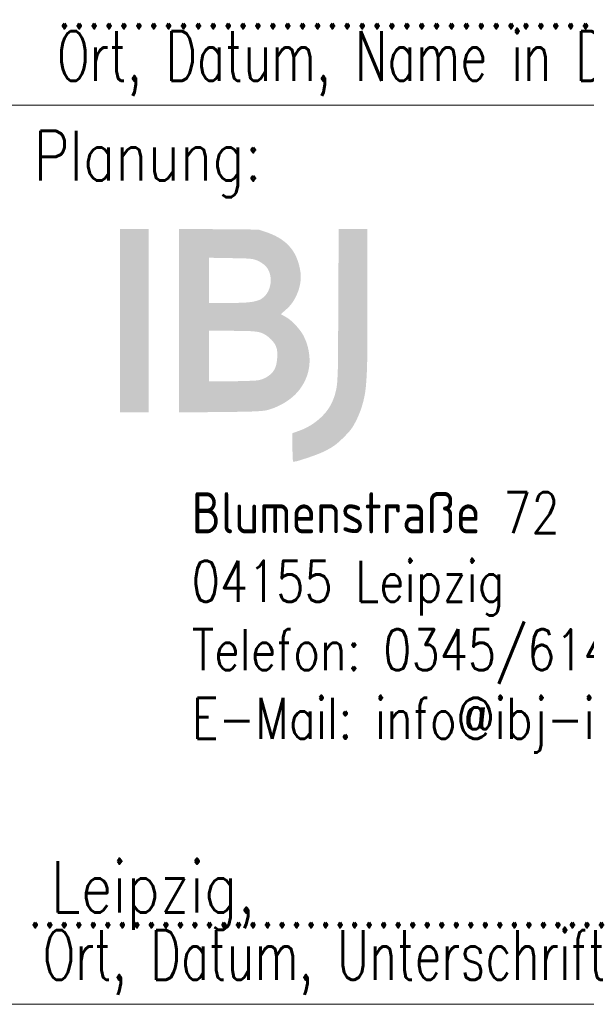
# Model space of a CAD drawing. Header units: metres. Extents: x -11 to 3521716, y 0 to 5943484.
# Tile 11 of 28: x 122.32 to 123.43, y 23.58 to 25.49. Entities that reach past the tile are written whole.
import ezdxf

# ---------------------------------------------------------------- set-up
doc = ezdxf.new("R2010")
doc.units = ezdxf.units.M
for name, color, linetype in [('IBJ_Sonstiges', 10, 'Continuous'), ('Stempel', 7, 'Continuous'), ('T__TEXT', 2, 'Continuous')]:
    doc.layers.add(name, color=color, linetype=linetype)
doc.styles.add('SIMPLEX8', font='simplexd.shx', dxfattribs={"width": 0.8})

# ---------------------------------------------------------------- blocks, each defined once
blk = doc.blocks.new('IBJ Logo mbh')
at = {"layer": 'IBJ_Sonstiges', "true_color": 0x25539a}
h = blk.add_hatch(color=154, dxfattribs=at)
edge = h.paths.add_edge_path()
edge.add_arc((-61.5029617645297, 0.6991835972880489), 62.35402002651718, 359.5314978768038, 359.73432488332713, ccw=False)
edge.add_arc((-0.3031039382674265, 0.1987471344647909), 1.152116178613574, 355.9709617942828, 359.5314934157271, ccw=False)
edge.add_arc((0.6205728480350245, 0.1336868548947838), 0.2261509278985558, 345.02069992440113, 355.9709795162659, ccw=False)
edge.add_arc((0.6182515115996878, 0.1343077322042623), 0.2285538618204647, 334.15690976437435, 345.0207542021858, ccw=False)
edge.add_arc((0.6738900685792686, 0.1073592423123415), 0.1667325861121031, 320.79217713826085, 334.15694663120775, ccw=False)
edge.add_arc((0.6230345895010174, 0.1488476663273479), 0.232364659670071, 310.3710475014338, 320.7921496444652, ccw=False)
edge.add_arc((0.6127284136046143, 0.1609697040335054), 0.24827569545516, 300.2786347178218, 310.37105995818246, ccw=False)
edge.add_arc((0.6198965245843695, 0.1486927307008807), 0.2340593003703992, 289.7298805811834, 300.2785994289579, ccw=False)
edge.add_line((0.6989117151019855, -0.07162602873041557), (0.6719304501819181, -0.08130256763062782))
edge.add_line((0.6719304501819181, -0.08130256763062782), (0.6719304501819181, -0.1366390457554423))
edge.add_arc((1.672461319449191, -0.1366383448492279), 1.000530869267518, 180.0000401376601, 181.2151576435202)
edge.add_arc((1.17832119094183, -0.1471195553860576), 0.5062795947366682, 181.2151953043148, 183.2381421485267)
edge.add_arc((1.888769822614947, -0.1069259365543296), 1.217864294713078, 183.2380917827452, 183.9485571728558)
edge.add_arc((0.6750563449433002, -0.1907020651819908), 0.00126294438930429, 183.9484109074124, 270.1926408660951)
edge.add_arc((0.6748577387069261, -0.131636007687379), 0.06032933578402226, 270.1926527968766, 286.6152505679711)
edge.add_arc((0.3302178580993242, 1.023316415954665), 1.265605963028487, 286.6152004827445, 288.4135634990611)
edge.add_arc((0.4181852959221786, 0.7590856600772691), 0.9871168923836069, 288.4135587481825, 290.7999563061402)
edge.add_arc((0.6530424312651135, 0.140818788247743), 0.3257457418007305, 290.7999362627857, 296.2539230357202)
edge.add_arc((0.6141972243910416, 0.2195767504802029), 0.4135624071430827, 296.2538452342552, 299.6512360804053)
edge.add_arc((0.7267558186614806, 0.0218502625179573), 0.1860427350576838, 299.6511499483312, 305.8243081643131)
edge.add_arc((0.7199493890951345, 0.03127926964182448), 0.1976717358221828, 305.8242922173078, 311.7746112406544)
edge.add_arc((0.5091024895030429, 0.2673092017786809), 0.514162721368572, 311.7746036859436, 314.6891974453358)
edge.add_arc((0.4763534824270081, 0.3004158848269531), 0.5607304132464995, 314.6891659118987, 317.4380855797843)
edge.add_arc((0.7664267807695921, 0.03403546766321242), 0.166901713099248, 317.4380819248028, 324.2162583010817)
edge.add_arc((0.7757802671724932, 0.02729330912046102), 0.1553715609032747, 324.2163316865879, 331.3052249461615)
edge.add_arc((0.527665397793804, 0.1631019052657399), 0.4382230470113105, 331.3053304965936, 334.5757807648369)
edge.add_arc((0.5932736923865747, 0.1319146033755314), 0.3655794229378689, 334.5758091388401, 344.9726679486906)
edge.add_arc((0.5761857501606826, 0.1365022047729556), 0.3832724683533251, 344.9726443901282, 355.0074267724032)
edge.add_arc((-0.3496250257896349, 0.2173803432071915), 1.312609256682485, 355.0073783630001, 359.4857339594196)
edge.add_arc((-25.80892572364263, 0.445906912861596), 26.7729355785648, 359.4857189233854, 359.9857956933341)
edge.add_line((0.9640090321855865, 0.43926958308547), (0.9640769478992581, 0.7136786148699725))
edge.add_line((0.9640769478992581, 0.7136786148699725), (0.9079363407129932, 0.7136786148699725))
edge.add_line((0.9079363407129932, 0.7136786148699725), (0.8517957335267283, 0.7136786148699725))
edge.add_line((0.8517957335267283, 0.7136786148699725), (0.8503879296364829, 0.4100549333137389))
edge = h.paths.add_edge_path()
edge.add_line((0.2295371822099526, 0.3567719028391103), (0.2295371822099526, -0.0006005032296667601))
edge.add_line((0.2295371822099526, -0.0006005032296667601), (0.3912611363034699, 0.001028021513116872))
edge.add_arc((0.232906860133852, 15.72815104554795), 15.7279202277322, 270.5768839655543, 270.9000319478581)
edge.add_arc((0.4556868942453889, 1.547245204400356), 1.545264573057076, 270.9000076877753, 272.6747662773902)
edge.add_arc((0.5023989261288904, 0.547346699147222), 0.5442755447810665, 272.6748343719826, 275.8650864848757)
edge.add_arc((0.5460220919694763, 0.1226812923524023), 0.1173754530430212, 275.8651911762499, 285.8228856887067)
edge.add_arc((0.5084477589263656, 0.255264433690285), 0.2551800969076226, 285.8228599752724, 307.6052887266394)
edge.add_arc((0.5458264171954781, 0.2067368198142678), 0.1939257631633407, 307.6052353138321, 334.3625080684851)
edge.add_arc((0.5566143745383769, 0.2015595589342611), 0.1819598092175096, 334.3624670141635, 362.1448896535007)
edge.add_arc((0.5258523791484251, 0.2004074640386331), 0.2127433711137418, 2.144881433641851, 26.85613917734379)
edge.add_arc((0.5917815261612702, 0.2337918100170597), 0.1388436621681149, 26.85613331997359, 36.7506918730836)
edge.add_arc((0.4925993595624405, 0.159727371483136), 0.2626283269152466, 36.75064579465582, 42.89128348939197)
edge.add_arc((0.4962216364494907, 0.1630922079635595), 0.2576843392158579, 42.89131022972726, 49.06034613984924)
edge.add_arc((0.589101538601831, 0.270165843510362), 0.1159400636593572, 49.06035461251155, 60.26832041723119)
edge.add_line((0.6466007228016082, 0.3708432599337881), (0.6267224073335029, 0.3821962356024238))
edge.add_line((0.6267224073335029, 0.3821962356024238), (0.6490914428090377, 0.4019180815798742))
edge.add_arc((0.5548948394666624, 0.5087583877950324), 0.1424354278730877, 311.4012681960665, 326.7368164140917)
edge.add_arc((0.5161173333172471, 0.5341946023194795), 0.1888110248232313, 326.7368652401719, 339.1514753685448)
edge.add_arc((0.5168739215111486, 0.5339062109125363), 0.1880013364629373, 339.1515485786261, 351.5917518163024)
edge.add_arc((0.5650225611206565, 0.5267892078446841), 0.1393295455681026, 351.5917306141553, 367.1645471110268)
edge.add_arc((0.4805026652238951, 0.5161650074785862), 0.2245145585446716, 7.164542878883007, 21.34614230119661)
edge.add_arc((0.5414583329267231, 0.5399872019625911), 0.1590692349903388, 21.3461412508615, 39.70695435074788)
edge.add_arc((0.5382960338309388, 0.5373612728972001), 0.1631796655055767, 39.70692445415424, 57.79969159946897)
edge.add_arc((0.4943378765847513, 0.4675574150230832), 0.2456714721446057, 57.79973162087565, 71.11539350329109)
edge.add_line((0.5738526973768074, 0.7000049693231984), (0.5404645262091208, 0.7114262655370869))
edge.add_line((0.5404645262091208, 0.7114262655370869), (0.3850008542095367, 0.7127852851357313))
edge.add_line((0.3850008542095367, 0.7127852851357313), (0.2295371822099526, 0.7141443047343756))
edge.add_line((0.2295371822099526, 0.7141443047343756), (0.2295371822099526, 0.3567719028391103))
edge = h.paths.add_edge_path(flags=16)
edge.add_arc((0.5233097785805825, 0.2330604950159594), 0.0809462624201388, 58.33262867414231, 73.46031193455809, ccw=False)
edge.add_arc((0.5005755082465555, 0.1962035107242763), 0.1242508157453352, 47.35951527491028, 58.33266078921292, ccw=False)
edge.add_arc((0.5037769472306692, 0.1996800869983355), 0.1195247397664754, 36.21009025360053, 47.359524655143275, ccw=False)
edge.add_arc((0.5491583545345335, 0.2329065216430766), 0.06328002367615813, 18.264468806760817, 36.21009698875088, ccw=False)
edge.add_arc((0.5432019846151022, 0.2309408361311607), 0.0695523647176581, 3.090159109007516, 18.264391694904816, ccw=False)
edge.add_arc((0.4265103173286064, 0.2246413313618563), 0.1864139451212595, -4.179669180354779, 3.0901011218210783, ccw=False)
edge.add_arc((0.4253088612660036, 0.2247291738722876), 0.1876186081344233, 348.55146362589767, 355.8203181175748, ccw=False)
edge.add_arc((0.5347916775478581, 0.2025570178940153), 0.0759132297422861, 334.26303131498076, 348.551475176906, ccw=False)
edge.add_arc((0.5468969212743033, 0.1967215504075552), 0.06247486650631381, 318.02352183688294, 334.2630184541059, ccw=False)
edge.add_arc((0.5252284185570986, 0.2162158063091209), 0.09162190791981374, 305.8349446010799, 318.0235450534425, ccw=False)
edge.add_arc((0.520400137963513, 0.2229017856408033), 0.09986900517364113, 294.1503224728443, 305.83494395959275, ccw=False)
edge.add_arc((0.522026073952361, 0.2192755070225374), 0.09589489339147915, 282.10433318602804, 294.1503227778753, ccw=False)
edge.add_arc((0.5241412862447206, 0.209412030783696), 0.08580716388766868, 273.4772194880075, 282.1044076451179, ccw=False)
edge.add_arc((0.4428512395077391, 1.547238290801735), 1.426100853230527, 272.36564906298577, 273.4771784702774, ccw=False)
edge.add_arc((0.4415709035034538, 1.57821938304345), 1.457108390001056, 271.0724001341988, 272.36566674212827, ccw=False)
edge.add_arc((0.4338327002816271, 1.991623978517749), 1.870585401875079, 270.0000491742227, 271.07238915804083, ccw=False)
edge.add_line((0.4338343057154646, 0.1210385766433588), (0.3463957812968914, 0.1210385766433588))
edge.add_line((0.3463957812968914, 0.1210385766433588), (0.3463957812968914, 0.2191163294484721))
edge.add_line((0.3463957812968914, 0.2191163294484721), (0.3463957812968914, 0.317194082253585))
edge.add_line((0.3463957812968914, 0.317194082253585), (0.4353689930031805, 0.317194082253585))
edge.add_arc((0.4353659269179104, -3.027250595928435), 3.344444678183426, 89.22508230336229, 89.99994747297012, ccw=False)
edge.add_arc((0.4717455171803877, -0.3375138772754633), 0.6544619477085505, 86.62938172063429, 89.22499873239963, ccw=False)
edge.add_arc((0.4920945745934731, 0.008000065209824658), 0.3083492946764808, 82.73126916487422, 86.62929807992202, ccw=False)
edge.add_arc((0.5189114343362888, 0.2182496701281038), 0.09639637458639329, 73.46030264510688, 82.73120001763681, ccw=False)
edge = h.paths.add_edge_path(flags=16)
edge.add_arc((0.4967260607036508, 0.5020046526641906), 0.0968625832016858, 58.17683808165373, 63.82918092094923, ccw=False)
edge.add_arc((0.4739603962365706, 0.4653205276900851), 0.1400366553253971, 53.88886136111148, 58.17683545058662, ccw=False)
edge.add_arc((0.4800067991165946, 0.4736085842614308), 0.1297774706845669, 49.52534787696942, 53.88892545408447, ccw=False)
edge.add_arc((0.5343298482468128, 0.5372697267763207), 0.04608915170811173, 40.07871867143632, 49.52533532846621, ccw=False)
edge.add_arc((0.5143308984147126, 0.5204416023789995), 0.07222617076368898, 13.619764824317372, 40.07880147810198, ccw=False)
edge.add_arc((0.4888836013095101, 0.5142759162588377), 0.09840976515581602, -7.364962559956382, 13.619789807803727, ccw=False)
edge.add_arc((0.4898136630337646, 0.51415578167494), 0.0974719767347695, 331.54138166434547, 352.6349901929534, ccw=False)
edge.add_arc((0.5142380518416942, 0.5009171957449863), 0.06969049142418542, 304.41933592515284, 331.54142265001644, ccw=False)
edge.add_arc((0.5165827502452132, 0.4974952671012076), 0.06554233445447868, 286.7562131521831, 304.4193659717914, ccw=False)
edge.add_arc((0.4898928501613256, 0.5861409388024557), 0.1581188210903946, 277.6079934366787, 286.7562469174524, ccw=False)
edge.add_arc((0.4650424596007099, 0.7721868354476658), 0.3458170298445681, 271.72595008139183, 277.60801803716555, ccw=False)
edge.add_arc((0.4209494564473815, 2.235487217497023), 1.80978157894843, 270.00000209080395, 271.72594752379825, ccw=False)
edge.add_line((0.4209495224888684, 0.4257056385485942), (0.3463957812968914, 0.4257056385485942))
edge.add_line((0.3463957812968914, 0.4257056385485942), (0.3463957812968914, 0.5137142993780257))
edge.add_line((0.3463957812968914, 0.5137142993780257), (0.3463957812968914, 0.6017229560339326))
edge.add_line((0.3463957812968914, 0.6017229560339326), (0.4329963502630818, 0.6002075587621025))
edge.add_arc((0.3362353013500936, -4.929087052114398), 5.53014119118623, 88.45198804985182, 88.99744284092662, ccw=False)
edge.add_arc((0.4773794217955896, 0.2937491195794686), 0.3053981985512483, 83.95639059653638, 88.45192833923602, ccw=False)
edge.add_arc((0.4997369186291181, 0.5049210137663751), 0.09304606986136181, 74.22511938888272, 83.95634101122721, ccw=False)
edge.add_arc((0.5018701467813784, 0.5124722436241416), 0.085199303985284, 63.82918882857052, 74.22513279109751, ccw=False)
h.paths.add_polyline_path([(-6.49456796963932e-06, 0.356842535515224), (-6.49456796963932e-06, 6.4561604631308e-06), (0.05633604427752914, 6.4561604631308e-06), (0.1126785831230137, 6.4561604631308e-06), (0.1126785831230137, 0.356842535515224), (0.1126785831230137, 0.7136786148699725), (0.05633604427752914, 0.7136786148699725), (-6.49456796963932e-06, 0.7136786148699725)])
blk = doc.blocks.new('Planstempel')
at = {"layer": 'Stempel', "color": 7, "lineweight": 18}
for p, q in [((-9.250000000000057, 6.849999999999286), (-0.2500000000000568, 6.849999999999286)), ((-9.249999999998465, 5.09999999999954), (-0.2500000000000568, 5.09999999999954))]:
    blk.add_line(p, q, dxfattribs=at)
at = {"layer": 'IBJ_Sonstiges', "xscale": 0.499994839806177, "yscale": 0.499994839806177, "zscale": 0.499994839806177}
blk.add_blockref('IBJ Logo mbh', (-4.532355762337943, 6.252402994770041), dxfattribs=at)
at = {"layer": 'Stempel', "color": 7, "lineweight": 18, "style": 'SIMPLEX8', "width": 0.7}
for s, p in [('.....................................................................................', (-4.654875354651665, 7.000051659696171)), ('Ort, Datum, Name in Druckbuchstaben, Unterschrift', (-4.654875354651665, 6.897831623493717)), ('........................................', (-4.711555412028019, 5.250051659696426)), ('Ort, Datum, Unterschrift', (-4.682487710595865, 5.147831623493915))]:
    blk.add_text(s, height=0.09662576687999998, dxfattribs=at).set_placement(p)
at = {"layer": 'Stempel', "color": 7, "lineweight": 18, "insert": (-4.700000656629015, 6.800000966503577), "char_height": 0.09662576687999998, "attachment_point": 1, "style": 'SIMPLEX8', "bg_fill": 2}
blk.add_mtext('Planung:', dxfattribs=at)
at = {"layer": 'T__TEXT', "color": 1, "lineweight": 25, "attachment_point": 1, "rotation": 359.9999999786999, "style": 'SIMPLEX8'}
for s, insert, char_height, width in [('\\pxt16;Blumenstraße 72\\P04155 Leipzig^I\\PTelefon: 0345/6141 694-10\\P\\ptz;E-Mail: info@ibj-ing.de', (-4.392480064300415, 6.096902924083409), 0.08000000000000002, 4), ('\\pxt16;Leipzig,', (-4.666834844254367, 5.37855134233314), 0.1, 3.536111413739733)]:
    blk.add_mtext(s, dxfattribs=dict(at, insert=insert, char_height=char_height, width=width))

msp = doc.modelspace()

# ---------------------------------------------------------------- block references
at = {"linetype": 'Continuous', "lineweight": 18}
msp.add_blockref('Planstempel', (127.0516530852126, 18.47804455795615), dxfattribs=at)

doc.saveas('drawing.dxf')
